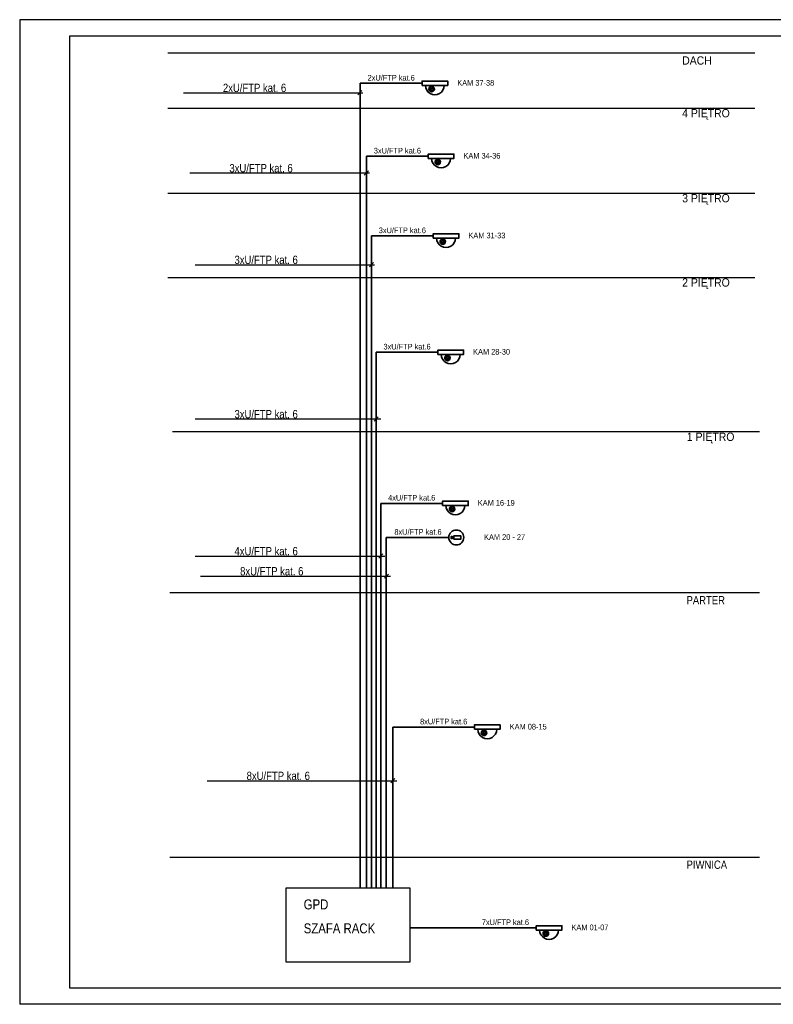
# Model space of a CAD drawing. Header units: millimetres. Extents: x 1248 to 141478, y 154 to 29888.
# Tile 5 of 8: x 50580 to 73325, y 154 to 29854. Entities that reach past the tile are written whole.
import ezdxf

# ---------------------------------------------------------------- set-up
doc = ezdxf.new("R2010")
doc.units = ezdxf.units.MM
for name, color, linetype, lineweight in [('!!! CCTV', 1, 'Continuous', 35), ('!!!SSWiN', 6, 'Continuous', 18), ('#IT (opis)', 3, 'Continuous', 35), ('_k opis_Nr_Pióra__8', 7, 'Continuous', 9), ('CP_LINENORM', 251, 'Continuous', 25)]:
    doc.layers.add(name, color=color, linetype=linetype, lineweight=lineweight)
doc.layers.add('!!! CCTV -opis', color=1, linetype='Continuous')
doc.layers.add('ADT KD', color=3, linetype='Continuous')
doc.styles.add('GENERATED_STYLE_1', font='ARIALN.TTF')
doc.styles.add('GENERATED_STYLE_6', font='ARIALN.TTF')
doc.styles.get("Standard").update_dxf_attribs({"font": 'arial.ttf'})
doc.styles.add('tahoma', font='ARIALN.TTF')

# ---------------------------------------------------------------- blocks, each defined once
blk = doc.blocks.new('Kamera Kopułowa')
h = blk.add_hatch(color=1)
edge = h.paths.add_edge_path()
edge.add_arc((2.89, -2.38), 0.301, 0, 360)
at = {"color": 1}
blk.add_lwpolyline([(0, -1.31), (7.74, -1.31), (7.74, 0), (0, 0)], close=True, dxfattribs=at)
for radius in [0.827, 0.631, 0.301]:
    blk.add_circle((2.89, -2.38), radius, dxfattribs=at)
blk.add_arc((3.87, -1.31), 2.84, 180, 0, dxfattribs=at)
blk = doc.blocks.new('Kamera_kopułkowa')
for p, q in [((-21, 3.1), (-21, -3.1)), ((-16.4, 3.5), (-20.6, 3.5)), ((-16, -3.1), (-16, 3)), ((-15.6, 3.2), (-12.1, 2.9)), ((-12.2, 2.6), (-12.2, -2.6)), ((-10.1, 3), (-11.8, 3)), ((-10.1, -5.9), (-10.1, 5.9)), ((-9.7, 6.2), (18.4, 6.2)), ((18.8, 5.9), (18.8, -5.9)), ((-20.6, -3.5), (-16.4, -3.5)), ((-15.6, -3.2), (-12.1, -2.9)), ((-11.8, -3), (-10.1, -3)), ((18.4, -6.3), (-9.7, -6.3))]:
    blk.add_line(p, q)
blk.add_circle((0, 0), 30)
for centre, radius, start, end in [((-20.6, 3.1), 0.385, 90, 180), ((-16.4, 3), 0.441, 0, 90), ((-15.6, 2.8), 0.404, 90, 180), ((-11.8, 2.6), 0.385, 90, 180), ((-9.7, 5.9), 0.385, 90, 180), ((18.4, 5.9), 0.385, 0, 90), ((-20.6, -3.1), 0.385, 180, 270), ((-16.4, -3.1), 0.385, 270, 0), ((-15.6, -2.8), 0.352, 180, 270), ((-11.8, -2.6), 0.385, 180, 270), ((-9.7, -5.9), 0.385, 180, 270), ((18.4, -5.9), 0.385, 270, 0)]:
    blk.add_arc(centre, radius, start, end)
blk.add_attdef('NUMER', (64.9, -13.8), '', height=30)

msp = doc.modelspace()

# ---------------------------------------------------------------- linework, layer by layer
at = {"layer": '!!! CCTV'}
for p, q in [((60860, 3661, 13), (60860, 27935, 13)), ((62723, 27935, 13), (60860, 27935, 13)), ((61047, 3661, 13), (61047, 25735, 13)), ((62910, 25735, 13), (61047, 25735, 13)), ((61197, 8858, 13), (61197, 23332, 13)), ((63060, 23332, 13), (61197, 23332, 13)), ((61338, 8858, 13), (61338, 19823, 13)), ((63201, 19823, 13), (61338, 19823, 13)), ((61197, 3661, 13), (61197, 18135, 13)), ((61480, 8858, 13), (61480, 15265, 13)), ((63342, 15265, 13), (61480, 15265, 13)), ((61338, 3661, 13), (61338, 14626, 13)), ((61644, 3665, 13), (61644, 14235, 13)), ((63532, 14235, 13), (61644, 14235, 13)), ((61480, 3661, 13), (61480, 10068, 13)), ((64306, 8515, 13), (61842, 8515, 13)), ((61842, 3665, 13), (61842, 8515, 13)), ((66170, 2460, 13), (62348, 2460, 13))]:
    msp.add_line(p, q, dxfattribs=at)
at = {"layer": '!!! CCTV -opis', "color": 6, "linetype": 'Continuous', "lineweight": -3}
msp.add_line((56238, 6899, 13), (61967, 6899, 13), dxfattribs=at)
at = {"layer": '!!!SSWiN', "linetype": 'Continuous', "lineweight": -3}
for p, q in [((55523, 27652, 13), (60941, 27652, 13)), ((60909, 27715, 13), (60785, 27590, 13)), ((61105, 25292, 13), (60981, 25168, 13)), ((55719, 25230, 13), (61136, 25230, 13)), ((55873, 22464, 13), (61291, 22464, 13)), ((61259, 22526, 13), (61135, 22402, 13)), ((61400, 17872, 13), (61276, 17748, 13)), ((55873, 17810, 13), (61477, 17810, 13)), ((55873, 13676, 13), (61601, 13676, 13)), ((61542, 13738, 13), (61418, 13614, 13)), ((56042, 13071, 13), (61770, 13071, 13)), ((61711, 13133, 13), (61587, 13009, 13))]:
    msp.add_line(p, q, dxfattribs=at)
at = {"layer": '!!!SSWiN', "color": 6, "linetype": 'Continuous', "lineweight": -3}
msp.add_line((61907, 6961, 13), (61783, 6837, 13), dxfattribs=at)
at = {"layer": 'ADT KD', "color": 8}
for p, q in [((55054, 28851, 13), (72764, 28851, 13)), ((55054, 27189, 13), (72764, 27189, 13)), ((55054, 24624, 13), (72764, 24624, 13)), ((55054, 22082, 13), (72764, 22082, 13)), ((55195, 17428, 13), (72905, 17428, 13)), ((55109, 12573, 13), (72905, 12573, 13)), ((55109, 4593, 13), (72905, 4593, 13))]:
    msp.add_line(p, q, dxfattribs=at)
at = {"layer": 'ADT KD', "elevation": 13}
msp.add_lwpolyline([(58627, 3665), (62352, 3665), (62352, 1422), (58627, 1422)], close=True, dxfattribs=at)
at = {"layer": 'CP_LINENORM', "linetype": 'Continuous'}
for p, q in [((92580, 29854, 13), (50580, 29854, 13)), ((50580, 29854, 13), (50580, 154, 13)), ((92580, 154, 13), (50580, 154, 13))]:
    msp.add_line(p, q, dxfattribs=at)
at = {"layer": 'CP_LINENORM', "elevation": 13}
msp.add_lwpolyline([(52080, 654), (92080, 654), (92080, 29354), (52080, 29354)], close=True, dxfattribs=at)

# ---------------------------------------------------------------- block references
at = {"layer": '!!! CCTV', "color": 6, "xscale": 100, "yscale": 100, "zscale": 100, "rotation": 360}
for p in [(62723, 28000, 13), (62910, 25800, 13), (63060, 23397, 13), (63201, 19888, 13), (63342, 15331, 13), (64306, 8580, 13), (66170, 2526, 13)]:
    msp.add_blockref('Kamera Kopułowa', p, dxfattribs=at)
at = {"layer": '!!! CCTV', "xscale": 7.500000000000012, "yscale": 7.500000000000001, "zscale": 7.500000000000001, "rotation": 0.2206666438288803}
msp.add_blockref('Kamera_kopułkowa', (63757, 14235, 13), dxfattribs=at)

# ---------------------------------------------------------------- texts
at = {"layer": '!!! CCTV -opis', "style": 'tahoma'}
for s, p in [('GPD', (59152, 3017, 13)), ('SZAFA RACK', (59152, 2295, 13))]:
    msp.add_text(s, height=300, dxfattribs=at).set_placement(p)
at = {"layer": '!!! CCTV -opis', "linetype": 'Continuous', "char_height": 250, "width": 10718.83, "attachment_point": 2, "line_spacing_factor": 0.7, "style": 'GENERATED_STYLE_1'}
for s, insert in [('\\C6;\\fArial Narrow|b0|i0;\\A1;2xU/FTP kat. 6\\P', (57669, 27923, 13)), ('\\C6;\\fArial Narrow|b0|i0;\\A1;3xU/FTP kat. 6\\P', (57865, 25501, 13)), ('\\C6;\\fArial Narrow|b0|i0;\\A1;3xU/FTP kat. 6\\P', (58019, 22735, 13)), ('\\C6;\\fArial Narrow|b0|i0;\\A1;3xU/FTP kat. 6\\P', (58019, 18081, 13)), ('\\C6;\\fArial Narrow|b0|i0;\\A1;4xU/FTP kat. 6\\P', (58019, 13947, 13)), ('\\C6;\\fArial Narrow|b0|i0;\\A1;8xU/FTP kat. 6\\P', (58188, 13342, 13)), ('\\C6;\\fArial Narrow|b0|i0;\\A1;8xU/FTP kat. 6\\P', (58385, 7170, 13))]:
    msp.add_mtext(s, dxfattribs=dict(at, insert=insert))
at = {"layer": '#IT (opis)', "color": 7, "style": 'tahoma'}
for s, height, p in [('2xU/FTP kat.6', 169.87, (61081, 28018, 13)), ('KAM 37-38', 169.9, (63787, 27864, 13)), ('3xU/FTP kat.6', 169.87, (61268, 25818, 13)), ('KAM 34-36', 169.9, (63974, 25664, 13)), ('3xU/FTP kat.6', 169.87, (61417, 23415, 13)), ('KAM 31-33', 169.9, (64124, 23261, 13)), ('3xU/FTP kat.6', 169.87, (61559, 19906, 13)), ('KAM 28-30', 169.9, (64265, 19752, 13)), ('4xU/FTP kat.6', 169.87, (61700, 15349, 13)), ('KAM 16-19', 169.9, (64406, 15195, 13)), ('8xU/FTP kat.6', 169.87, (61889, 14318, 13)), ('KAM 20 - 27', 169.87, (64596, 14164, 13)), ('8xU/FTP kat.6', 169.87, (62664, 8598, 13)), ('KAM 08-15', 169.9, (65370, 8444, 13)), ('7xU/FTP kat.6', 169.87, (64528, 2544, 13)), ('KAM 01-07', 169.9, (67234, 2390, 13))]:
    msp.add_text(s, height=height, dxfattribs=at).set_placement(p)
at = {"layer": '_k opis_Nr_Pióra__8', "linetype": 'Continuous', "char_height": 250, "attachment_point": 7, "style": 'GENERATED_STYLE_6'}
for s, insert, width in [('\\W1.1;DACH', (70575, 28495, 13), 2531.38), ('\\W1.1;4 PIĘTRO', (70575, 26833, 13), 2531.38), ('\\W1.1;3 PIĘTRO', (70575, 24269, 13), 2531.38), ('\\W1.1;2 PIĘTRO', (70575, 21726, 13), 2531.38), ('\\W1.1;1 PIĘTRO', (70716, 17072, 13), 2531.38), ('\\W1;PARTER', (70706, 12218, 13), 2513.11), ('\\W1;PIWNICA', (70706, 4237, 13), 2513.11)]:
    msp.add_mtext(s, dxfattribs=dict(at, insert=insert, width=width))

doc.saveas('drawing.dxf')
